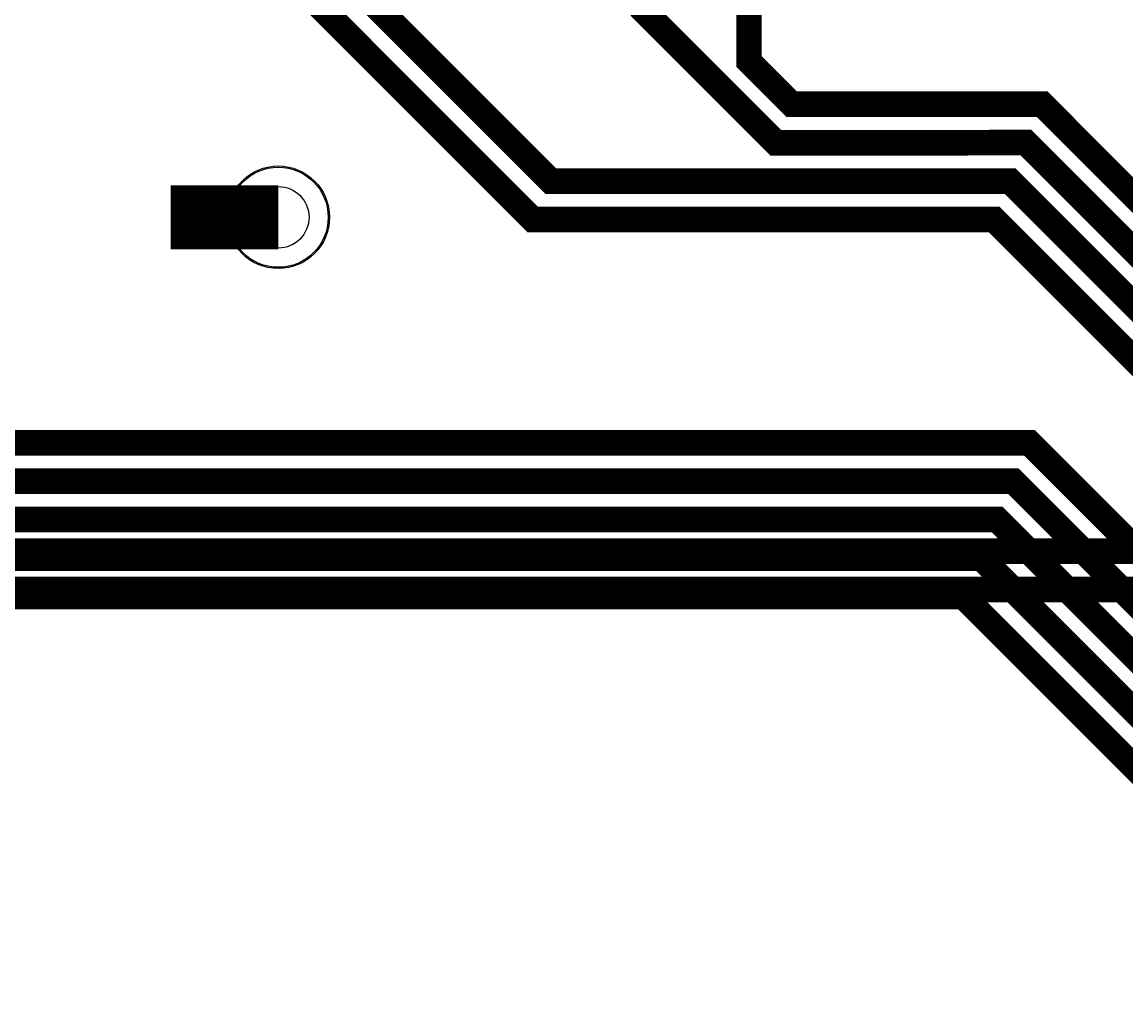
# Model space of a CAD drawing. Extents: x 0 to 3292, y 0 to 2151.
# Tile 23 of 50: x 939 to 1369, y 1390 to 1769. Entities that reach past the tile are written whole.
import ezdxf

# ---------------------------------------------------------------- set-up
doc = ezdxf.new("R2010")
doc.units = 0
doc.layers.add('ETCH_BOTTOM', color=1, linetype='CONTINUOUS')
doc.layers.add('ETCH_TOP', color=4, linetype='CONTINUOUS')

# ---------------------------------------------------------------- blocks, each defined once
blk = doc.blocks.new('VIA_C10H24')
at = {"layer": 'ETCH_BOTTOM'}
for radius in [19.5, 19.5, 12]:
    blk.add_circle((0, 0), radius, dxfattribs=at)
at = {"layer": 'ETCH_TOP'}
for radius in [19.5, 19.5, 12]:
    blk.add_circle((0, 0), radius, dxfattribs=at)
blk = doc.blocks.new('FIGURE_CIRCLE')
blk.add_circle((0, 0), 0.5)

msp = doc.modelspace()

# ---------------------------------------------------------------- linework, layer by layer
at = {"layer": 'ETCH_BOTTOM', "const_width": 10}
for points in [[(334.65, 1704.83), (360.8, 1730.98), (392.02, 1730.98), (560.3, 1562.7), (1618.82, 1562.7)], [(255.91, 1625.98), (294.93, 1665), (436.78, 1665), (554.08, 1547.7), (1625.04, 1547.7), (1658.78, 1513.96), (1658.78, 1283.49), (1658.79, 1207.39), (1658.8, 1117.95), (1658.8, 1036.24), (1658.82, 935.97), (1685, 909.77), (1685, 393.78), (1666, 374.78), (1666, 333.23), (1691.34, 307.89), (1691.34, 35.01)]]:
    msp.add_lwpolyline(points, dxfattribs=at)
at = {"layer": 'ETCH_TOP'}
for points, const_width in [([(791.34, 1830.71), (828.84, 1868.21), (828.84, 1945.17), (785.31, 1988.7), (513.78, 1988.7), (503.78, 1978.7), (503.78, 1856.22), (590, 1770), (696.34, 1770), (750, 1716.34), (750, 1600), (790, 1560), (1313, 1560), (1840, 1033), (1840, 660)], 10), ([(1259.84, 1830.71), (1297.34, 1868.21), (1297.34, 1927.34), (1241.68, 1983), (980, 1983), (970, 1973), (970, 1860), (1138, 1692), (1318, 1692), (1971, 1039), (1971, 660)], 10), ([(791.34, 1909.45), (727.09, 1973.7), (613, 1973.7), (586.78, 1947.48), (586.78, 1911.94), (562, 1887.16), (562, 1828), (600, 1790), (697.56, 1790), (765, 1722.56), (765, 1606.22), (796.22, 1575), (1319.22, 1575), (1855, 1039.22), (1855, 722.56), (1870, 707.56), (1870, 660)], 10), ([(1259.84, 1909.45), (1203.29, 1966), (1074.86, 1966), (1055.28, 1946.42), (1055.28, 1911.94), (1040, 1896.66), (1040, 1812), (1145, 1707), (1311.78, 1707), (1311.79, 1707.01), (1324.21, 1707.01), (1986, 1045.22), (1986, 696), (2000, 682), (2000, 660)], 10), ([(633.86, 1909.45), (673.81, 1869.5), (739.6, 1869.5), (749.84, 1859.26), (749.84, 1846.51), (750.1, 1846.25), (750.1, 1815.17), (749.84, 1814.91), (749.84, 1780.16), (795, 1735), (795, 1618.66), (808.66, 1605), (1331.66, 1605), (1885, 1051.66), (1885, 735), (1930, 690), (1930, 660)], 10), ([(1102.36, 1909.45), (1143.23, 1868.58), (1196.38, 1868.58), (1222.34, 1842.62), (1222.34, 1753.65), (1238.99, 1737), (1299.34, 1737), (1299.35, 1737.01), (1311.77, 1737.01), (1311.78, 1737.02), (1336.64, 1737.02), (2016, 1057.66), (2016, 726), (2060, 682), (2060, 660)], 10), ([(1478.1, 665.05), (1478.1, 1372.9), (1306, 1545), (783.78, 1545), (693.78, 1635), (467, 1635), (346.46, 1755.54), (346.46, 1864.82)], 10), ([(996.72, 1692.91), (1038.72, 1692.91)], 25)]:
    msp.add_lwpolyline(points, dxfattribs=dict(at, const_width=const_width))
for points in [[(712.6, 1830.71, 6, 6, 0), (712.6, 1817.92, 6, 6, 0), (712.34, 1817.66, 10, 10, 0), (730, 1800, 10, 10, 0), (730, 1778.78, 10, 10, 0), (780, 1728.78, 10, 10, 0), (780, 1612.44, 10, 10, 0), (802.44, 1590, 10, 10, 0), (1325.44, 1590, 10, 10, 0), (1870, 1045.44, 10, 10, 0), (1870, 728.78, 10, 10, 0), (1900, 698.78, 10, 10, 0), (1900, 660, 10, 10, 0)], [(1181.1, 1830.71, 10, 10, 0), (1181.1, 1783.41, 6, 6, 0), (1181.21, 1783.3, 10, 10, 0), (1181.21, 1773.56, 10, 10, 0), (1232.77, 1722, 10, 10, 0), (1305.56, 1722, 10, 10, 0), (1305.57, 1722.01, 10, 10, 0), (1317.99, 1722.01, 10, 10, 0), (1318, 1722.02, 10, 10, 0), (1330.42, 1722.02, 10, 10, 0), (2001, 1051.44, 10, 10, 0), (2001, 711, 10, 10, 0), (2030, 682, 10, 10, 0), (2030, 660, 10, 10, 0)]]:
    msp.add_lwpolyline(points, format="xyseb", dxfattribs=at)

# ---------------------------------------------------------------- block references
msp.add_blockref('VIA_C10H24', (1038.72, 1692.91), dxfattribs=at)
at = {"layer": 'MANUFACTURING_NCDRILL_FIGURE', "xscale": 40, "yscale": 40}
msp.add_blockref('FIGURE_CIRCLE', (1038.72, 1692.91), dxfattribs=at)

doc.saveas('drawing.dxf')
